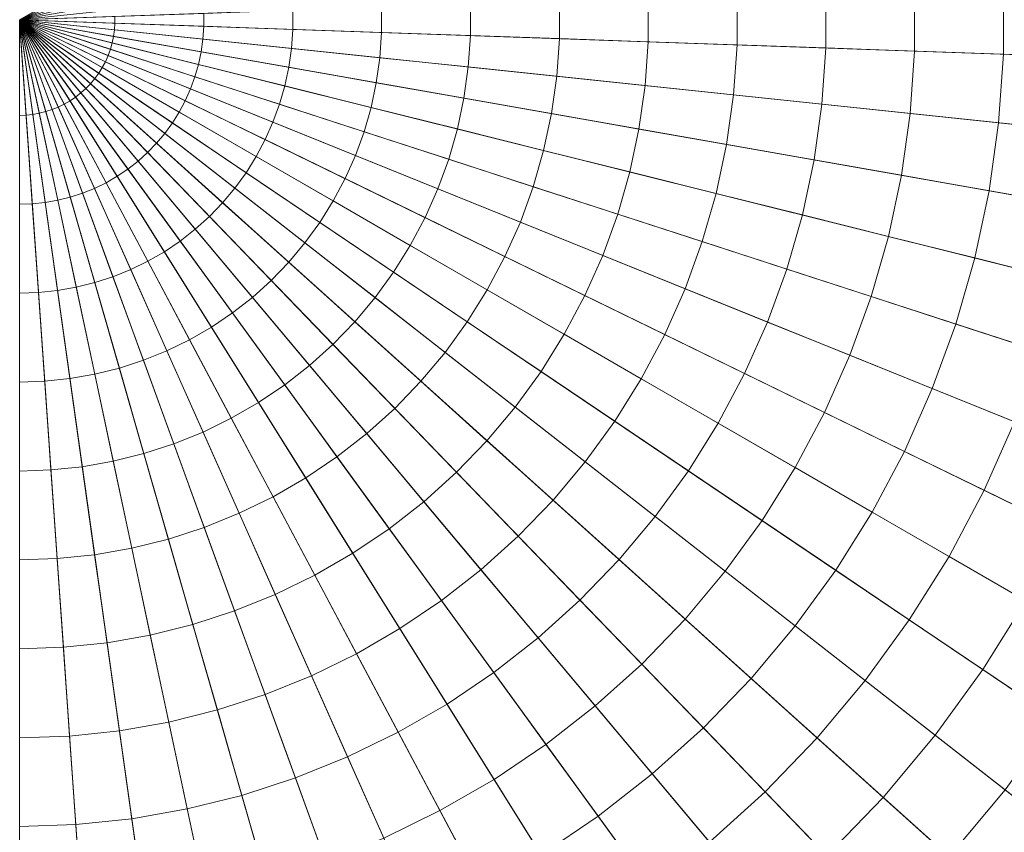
# Model space of a CAD drawing. Header units: centimetres. Extents: x -3.03 to 4.16, y -6.48 to 0.72.
# Tile 255 of 256: x 0.57 to 0.89, y -3.15 to -2.88. Entities that reach past the tile are written whole.
import ezdxf

# ---------------------------------------------------------------- set-up
doc = ezdxf.new("R2010")
doc.units = ezdxf.units.CM
doc.header["$LTSCALE"] = 2.54
doc.layers.add('Lucido design-1', color=7, linetype='Continuous')

# ---------------------------------------------------------------- blocks, each defined once
blk = doc.blocks.new('Gruppo-1')
at = {"color": 142, "linetype": 'Continuous', "lineweight": 9}
for points in [[(1.46333, -2.44277, -14.60843), (1.43058, -2.38118, -14.60843), (0.56504, -2.8809, -14.60843), (1.46333, -2.44277, -14.60843)], [(0.56504, -2.8809, -13.70118), (1.43058, -2.38118, -13.70118), (1.46333, -2.44277, -13.70118), (0.56504, -2.8809, -13.70118)], [(1.4917, -2.5065, -14.60843), (1.46333, -2.44277, -14.60843), (0.56504, -2.8809, -14.60843), (1.4917, -2.5065, -14.60843)], [(0.56504, -2.8809, -13.70118), (1.46333, -2.44277, -13.70118), (1.4917, -2.5065, -13.70118), (0.56504, -2.8809, -13.70118)], [(1.51556, -2.57206, -14.60843), (1.4917, -2.5065, -14.60843), (0.56504, -2.8809, -14.60843), (1.51556, -2.57206, -14.60843)], [(0.56504, -2.8809, -13.70118), (1.4917, -2.5065, -13.70118), (1.51556, -2.57206, -13.70118), (0.56504, -2.8809, -13.70118)], [(1.53479, -2.63911, -14.60843), (1.51556, -2.57206, -14.60843), (0.56504, -2.8809, -14.60843), (1.53479, -2.63911, -14.60843)], [(0.56504, -2.8809, -13.70118), (1.51556, -2.57206, -13.70118), (1.53479, -2.63911, -13.70118), (0.56504, -2.8809, -13.70118)], [(1.54929, -2.70735, -14.60843), (1.53479, -2.63911, -14.60843), (0.56504, -2.8809, -14.60843), (1.54929, -2.70735, -14.60843)], [(0.56504, -2.8809, -13.70118), (1.53479, -2.63911, -13.70118), (1.54929, -2.70735, -13.70118), (0.56504, -2.8809, -13.70118)], [(1.559, -2.77643, -14.60843), (1.54929, -2.70735, -14.60843), (0.56504, -2.8809, -14.60843), (1.559, -2.77643, -14.60843)], [(0.56504, -2.8809, -13.70118), (1.54929, -2.70735, -13.70118), (1.559, -2.77643, -13.70118), (0.56504, -2.8809, -13.70118)], [(1.56387, -2.84602, -14.60843), (1.559, -2.77643, -14.60843), (0.56504, -2.8809, -14.60843), (1.56387, -2.84602, -14.60843)], [(0.56504, -2.8809, -13.70118), (1.559, -2.77643, -13.70118), (1.56387, -2.84602, -13.70118), (0.56504, -2.8809, -13.70118)], [(1.56387, -2.91578, -14.60843), (1.56387, -2.84602, -14.60843), (0.56504, -2.8809, -14.60843), (1.56387, -2.91578, -14.60843)], [(0.56504, -2.8809, -13.70118), (1.56387, -2.84602, -13.70118), (1.56387, -2.91578, -13.70118), (0.56504, -2.8809, -13.70118)], [(1.559, -2.98537, -14.60843), (1.56387, -2.91578, -14.60843), (0.56504, -2.8809, -14.60843), (1.559, -2.98537, -14.60843)], [(1.54929, -3.05445, -14.60843), (1.559, -2.98537, -14.60843), (0.56504, -2.8809, -14.60843), (1.54929, -3.05445, -14.60843)], [(1.53479, -3.12268, -14.60843), (1.54929, -3.05445, -14.60843), (0.56504, -2.8809, -14.60843), (1.53479, -3.12268, -14.60843)], [(1.51556, -3.18974, -14.60843), (1.53479, -3.12268, -14.60843), (0.56504, -2.8809, -14.60843), (1.51556, -3.18974, -14.60843)], [(1.4917, -3.25529, -14.60843), (1.51556, -3.18974, -14.60843), (0.56504, -2.8809, -14.60843), (1.4917, -3.25529, -14.60843)], [(1.46333, -3.31902, -14.60843), (1.4917, -3.25529, -14.60843), (0.56504, -2.8809, -14.60843), (1.46333, -3.31902, -14.60843)], [(1.43058, -3.38062, -14.60843), (1.46333, -3.31902, -14.60843), (0.56504, -2.8809, -14.60843), (1.43058, -3.38062, -14.60843)], [(1.39361, -3.43978, -14.60843), (1.43058, -3.38062, -14.60843), (0.56504, -2.8809, -14.60843), (1.39361, -3.43978, -14.60843)], [(1.35261, -3.49621, -14.60843), (1.39361, -3.43978, -14.60843), (0.56504, -2.8809, -14.60843), (1.35261, -3.49621, -14.60843)], [(1.30777, -3.54965, -14.60843), (1.35261, -3.49621, -14.60843), (0.56504, -2.8809, -14.60843), (1.30777, -3.54965, -14.60843)], [(1.25931, -3.59983, -14.60843), (1.30777, -3.54965, -14.60843), (0.56504, -2.8809, -14.60843), (1.25931, -3.59983, -14.60843)], [(1.20746, -3.64651, -14.60843), (1.25931, -3.59983, -14.60843), (0.56504, -2.8809, -14.60843), (1.20746, -3.64651, -14.60843)], [(1.15249, -3.68946, -14.60843), (1.20746, -3.64651, -14.60843), (0.56504, -2.8809, -14.60843), (1.15249, -3.68946, -14.60843)], [(1.09466, -3.72847, -14.60843), (1.15249, -3.68946, -14.60843), (0.56504, -2.8809, -14.60843), (1.09466, -3.72847, -14.60843)], [(1.03425, -3.76335, -14.60843), (1.09466, -3.72847, -14.60843), (0.56504, -2.8809, -14.60843), (1.03425, -3.76335, -14.60843)], [(0.97155, -3.79393, -14.60843), (1.03425, -3.76335, -14.60843), (0.56504, -2.8809, -14.60843), (0.97155, -3.79393, -14.60843)], [(0.90687, -3.82006, -14.60843), (0.97155, -3.79393, -14.60843), (0.56504, -2.8809, -14.60843), (0.90687, -3.82006, -14.60843)], [(0.84052, -3.84162, -14.60843), (0.90687, -3.82006, -14.60843), (0.56504, -2.8809, -14.60843), (0.84052, -3.84162, -14.60843)], [(0.77283, -3.85849, -14.60843), (0.84052, -3.84162, -14.60843), (0.56504, -2.8809, -14.60843), (0.77283, -3.85849, -14.60843)], [(0.70413, -3.87061, -14.60843), (0.77283, -3.85849, -14.60843), (0.56504, -2.8809, -14.60843), (0.70413, -3.87061, -14.60843)], [(0.63476, -3.8779, -14.60843), (0.70413, -3.87061, -14.60843), (0.56504, -2.8809, -14.60843), (0.63476, -3.8779, -14.60843)], [(0.56504, -3.88033, -14.60843), (0.63476, -3.8779, -14.60843), (0.56504, -2.8809, -14.60843), (0.56504, -3.88033, -14.60843)], [(0.56504, -2.8809, -13.70118), (1.56387, -2.91578, -13.70118), (1.559, -2.98537, -13.70118), (0.56504, -2.8809, -13.70118)], [(0.56504, -2.8809, -13.70118), (1.559, -2.98537, -13.70118), (1.54929, -3.05445, -13.70118), (0.56504, -2.8809, -13.70118)], [(0.56504, -2.8809, -13.70118), (1.54929, -3.05445, -13.70118), (1.53479, -3.12268, -13.70118), (0.56504, -2.8809, -13.70118)], [(0.56504, -2.8809, -13.70118), (1.53479, -3.12268, -13.70118), (1.51556, -3.18974, -13.70118), (0.56504, -2.8809, -13.70118)], [(0.56504, -2.8809, -13.70118), (1.51556, -3.18974, -13.70118), (1.4917, -3.25529, -13.70118), (0.56504, -2.8809, -13.70118)], [(0.56504, -2.8809, -13.70118), (1.4917, -3.25529, -13.70118), (1.46333, -3.31902, -13.70118), (0.56504, -2.8809, -13.70118)], [(0.56504, -2.8809, -13.70118), (1.46333, -3.31902, -13.70118), (1.43058, -3.38062, -13.70118), (0.56504, -2.8809, -13.70118)], [(0.56504, -2.8809, -13.70118), (1.43058, -3.38062, -13.70118), (1.39361, -3.43978, -13.70118), (0.56504, -2.8809, -13.70118)], [(0.56504, -2.8809, -13.70118), (1.39361, -3.43978, -13.70118), (1.35261, -3.49621, -13.70118), (0.56504, -2.8809, -13.70118)], [(0.56504, -2.8809, -13.70118), (1.35261, -3.49621, -13.70118), (1.30777, -3.54965, -13.70118), (0.56504, -2.8809, -13.70118)], [(0.56504, -2.8809, -13.70118), (1.30777, -3.54965, -13.70118), (1.25931, -3.59983, -13.70118), (0.56504, -2.8809, -13.70118)], [(0.56504, -2.8809, -13.70118), (1.25931, -3.59983, -13.70118), (1.20746, -3.64651, -13.70118), (0.56504, -2.8809, -13.70118)], [(0.56504, -2.8809, -13.70118), (1.20746, -3.64651, -13.70118), (1.15249, -3.68946, -13.70118), (0.56504, -2.8809, -13.70118)], [(0.56504, -2.8809, -13.70118), (1.15249, -3.68946, -13.70118), (1.09466, -3.72847, -13.70118), (0.56504, -2.8809, -13.70118)], [(0.56504, -2.8809, -13.70118), (1.09466, -3.72847, -13.70118), (1.03425, -3.76335, -13.70118), (0.56504, -2.8809, -13.70118)], [(0.56504, -2.8809, -13.70118), (1.03425, -3.76335, -13.70118), (0.97155, -3.79393, -13.70118), (0.56504, -2.8809, -13.70118)], [(0.56504, -2.8809, -13.70118), (0.97155, -3.79393, -13.70118), (0.90687, -3.82006, -13.70118), (0.56504, -2.8809, -13.70118)], [(0.56504, -2.8809, -13.70118), (0.90687, -3.82006, -13.70118), (0.84052, -3.84162, -13.70118), (0.56504, -2.8809, -13.70118)], [(0.56504, -2.8809, -13.70118), (0.84052, -3.84162, -13.70118), (0.77283, -3.85849, -13.70118), (0.56504, -2.8809, -13.70118)], [(0.56504, -2.8809, -13.70118), (0.77283, -3.85849, -13.70118), (0.70413, -3.87061, -13.70118), (0.56504, -2.8809, -13.70118)], [(0.56504, -2.8809, -13.70118), (0.70413, -3.87061, -13.70118), (0.63476, -3.8779, -13.70118), (0.56504, -2.8809, -13.70118)], [(0.56504, -2.8809, -13.70118), (0.63476, -3.8779, -13.70118), (0.56504, -3.88033, -13.70118), (0.56504, -2.8809, -13.70118)]]:
    blk.add_polyline3d(points, dxfattribs=at)
for points in [[(4.16147, -3.00649, -13.70234), (4.16147, -2.75531, -13.70234), (0.5672, -2.88082, -13.70234), (0.5672, -2.88097, -13.70234)], [(0.85857, -2.89115, -12.60292), (0.85857, -2.87065, -12.60292), (0.88768, -2.86963, -12.60456), (0.88768, -2.89217, -12.60456)], [(0.88768, -2.89217, -12.60456), (0.88768, -2.86963, -12.60456), (0.91679, -2.86861, -12.60629), (0.91679, -2.89318, -12.60629)], [(0.7712, -2.8881, -12.59861), (0.7712, -2.8737, -12.59861), (0.80033, -2.87268, -12.59995), (0.80033, -2.88911, -12.59995)], [(0.80033, -2.88911, -12.59995), (0.80033, -2.87268, -12.59995), (0.82945, -2.87166, -12.60138), (0.82945, -2.89013, -12.60138)], [(0.82945, -2.89013, -12.60138), (0.82945, -2.87166, -12.60138), (0.85857, -2.87065, -12.60292), (0.85857, -2.89115, -12.60292)], [(0.68379, -2.88505, -12.59522), (0.68379, -2.87675, -12.59522), (0.71293, -2.87573, -12.59625), (0.71293, -2.88606, -12.59625)], [(0.71293, -2.88606, -12.59625), (0.71293, -2.87573, -12.59625), (0.74207, -2.87472, -12.59738), (0.74207, -2.88708, -12.59738)], [(0.74207, -2.88708, -12.59738), (0.74207, -2.87472, -12.59738), (0.7712, -2.8737, -12.59861), (0.7712, -2.8881, -12.59861)], [(0.5672, -2.88097, -12.59211), (0.5672, -2.88082, -12.59211), (0.59635, -2.8798, -12.59274), (0.59635, -2.88199, -12.59274)], [(0.59635, -2.88199, -12.59274), (0.59635, -2.8798, -12.59274), (0.6255, -2.87879, -12.59346), (0.6255, -2.88301, -12.59346)], [(0.6255, -2.88301, -12.59346), (0.6255, -2.87879, -12.59346), (0.65465, -2.87777, -12.59429), (0.65465, -2.88403, -12.59429)], [(0.65465, -2.88403, -12.59429), (0.65465, -2.87777, -12.59429), (0.68379, -2.87675, -12.59522), (0.68379, -2.88505, -12.59522)], [(0.56504, -2.88306, -13.70234), (0.56519, -2.88305, -13.70234), (0.56519, -2.88305, -12.59211), (0.56504, -2.88306, -12.59211)], [(0.56504, -6.47952, -13.70234), (0.81607, -6.47076, -13.70234), (0.56519, -2.88305, -13.70234), (0.56504, -2.88306, -13.70234)], [(0.56504, -2.88306, -12.59211), (0.56519, -2.88305, -12.59211), (0.56723, -2.91215, -12.59274), (0.56504, -2.91223, -12.59274)], [(0.56519, -2.88305, -13.70234), (0.56534, -2.88304, -13.70234), (0.56534, -2.88304, -12.59211), (0.56519, -2.88305, -12.59211)], [(0.81607, -6.47076, -13.70234), (1.06587, -6.4445, -13.70234), (0.56534, -2.88304, -13.70234), (0.56519, -2.88305, -13.70234)], [(0.56519, -2.88305, -12.59211), (0.56534, -2.88304, -12.59211), (0.5694, -2.91192, -12.59274), (0.56723, -2.91215, -12.59274)], [(0.56534, -2.88304, -13.70234), (0.56549, -2.88301, -13.70234), (0.56549, -2.88301, -12.59211), (0.56534, -2.88304, -12.59211)], [(1.06587, -6.4445, -13.70234), (1.31324, -6.40089, -13.70234), (0.56549, -2.88301, -13.70234), (0.56534, -2.88304, -13.70234)], [(0.56534, -2.88304, -12.59211), (0.56549, -2.88301, -12.59211), (0.57155, -2.91154, -12.59274), (0.5694, -2.91192, -12.59274)], [(0.56549, -2.88301, -13.70234), (0.56564, -2.88298, -13.70234), (0.56564, -2.88298, -12.59211), (0.56549, -2.88301, -12.59211)], [(1.31324, -6.40089, -13.70234), (1.55696, -6.34012, -13.70234), (0.56564, -2.88298, -13.70234), (0.56549, -2.88301, -13.70234)], [(0.56549, -2.88301, -12.59211), (0.56564, -2.88298, -12.59211), (0.57368, -2.91102, -12.59274), (0.57155, -2.91154, -12.59274)], [(0.56564, -2.88298, -13.70234), (0.56578, -2.88293, -13.70234), (0.56578, -2.88293, -12.59211), (0.56564, -2.88298, -12.59211)], [(1.55696, -6.34012, -13.70234), (1.79584, -6.2625, -13.70234), (0.56578, -2.88293, -13.70234), (0.56564, -2.88298, -13.70234)], [(0.56564, -2.88298, -12.59211), (0.56578, -2.88293, -12.59211), (0.57576, -2.91034, -12.59274), (0.57368, -2.91102, -12.59274)], [(0.56578, -2.88293, -13.70234), (0.56592, -2.88287, -13.70234), (0.56592, -2.88287, -12.59211), (0.56578, -2.88293, -12.59211)], [(1.79584, -6.2625, -13.70234), (2.02873, -6.16841, -13.70234), (0.56592, -2.88287, -13.70234), (0.56578, -2.88293, -13.70234)], [(0.56578, -2.88293, -12.59211), (0.56592, -2.88287, -12.59211), (0.57778, -2.90952, -12.59274), (0.57576, -2.91034, -12.59274)], [(0.56592, -2.88287, -13.70234), (0.56606, -2.88281, -13.70234), (0.56606, -2.88281, -12.59211), (0.56592, -2.88287, -12.59211)], [(2.02873, -6.16841, -13.70234), (2.25449, -6.0583, -13.70234), (0.56606, -2.88281, -13.70234), (0.56592, -2.88287, -13.70234)], [(0.56592, -2.88287, -12.59211), (0.56606, -2.88281, -12.59211), (0.57975, -2.90856, -12.59274), (0.57778, -2.90952, -12.59274)], [(0.56606, -2.88281, -13.70234), (0.56619, -2.88273, -13.70234), (0.56619, -2.88273, -12.59211), (0.56606, -2.88281, -12.59211)], [(2.25449, -6.0583, -13.70234), (2.47202, -5.93271, -13.70234), (0.56619, -2.88273, -13.70234), (0.56606, -2.88281, -13.70234)], [(0.56606, -2.88281, -12.59211), (0.56619, -2.88273, -12.59211), (0.58164, -2.90747, -12.59274), (0.57975, -2.90856, -12.59274)], [(0.56619, -2.88273, -13.70234), (0.56631, -2.88265, -13.70234), (0.56631, -2.88265, -12.59211), (0.56619, -2.88273, -12.59211)], [(2.47202, -5.93271, -13.70234), (2.68026, -5.79225, -13.70234), (0.56631, -2.88265, -13.70234), (0.56619, -2.88273, -13.70234)], [(0.56619, -2.88273, -12.59211), (0.56631, -2.88265, -12.59211), (0.58346, -2.90625, -12.59274), (0.58164, -2.90747, -12.59274)], [(0.56631, -2.88265, -13.70234), (0.56643, -2.88255, -13.70234), (0.56643, -2.88255, -12.59211), (0.56631, -2.88265, -12.59211)], [(2.68026, -5.79225, -13.70234), (2.87819, -5.63761, -13.70234), (0.56643, -2.88255, -13.70234), (0.56631, -2.88265, -13.70234)], [(0.56631, -2.88265, -12.59211), (0.56643, -2.88255, -12.59211), (0.58518, -2.9049, -12.59274), (0.58346, -2.90625, -12.59274)], [(0.56643, -2.88255, -13.70234), (0.56654, -2.88245, -13.70234), (0.56654, -2.88245, -12.59211), (0.56643, -2.88255, -12.59211)], [(2.87819, -5.63761, -13.70234), (3.06486, -5.46953, -13.70234), (0.56654, -2.88245, -13.70234), (0.56643, -2.88255, -13.70234)], [(0.56643, -2.88255, -12.59211), (0.56654, -2.88245, -12.59211), (0.5868, -2.90344, -12.59274), (0.58518, -2.9049, -12.59274)], [(0.56654, -2.88245, -13.70234), (0.56665, -2.88234, -13.70234), (0.56665, -2.88234, -12.59211), (0.56654, -2.88245, -12.59211)], [(3.06486, -5.46953, -13.70234), (3.23934, -5.28885, -13.70234), (0.56665, -2.88234, -13.70234), (0.56654, -2.88245, -13.70234)], [(0.56654, -2.88245, -12.59211), (0.56665, -2.88234, -12.59211), (0.58832, -2.90186, -12.59274), (0.5868, -2.90344, -12.59274)], [(0.56665, -2.88234, -13.70234), (0.56674, -2.88223, -13.70234), (0.56674, -2.88223, -12.59211), (0.56665, -2.88234, -12.59211)], [(3.23934, -5.28885, -13.70234), (3.4008, -5.09643, -13.70234), (0.56674, -2.88223, -13.70234), (0.56665, -2.88234, -13.70234)], [(0.56665, -2.88234, -12.59211), (0.56674, -2.88223, -12.59211), (0.58973, -2.90019, -12.59274), (0.58832, -2.90186, -12.59274)], [(0.56674, -2.88223, -13.70234), (0.56683, -2.88211, -13.70234), (0.56683, -2.88211, -12.59211), (0.56674, -2.88223, -12.59211)], [(3.4008, -5.09643, -13.70234), (3.54844, -4.89322, -13.70234), (0.56683, -2.88211, -13.70234), (0.56674, -2.88223, -13.70234)], [(0.56674, -2.88223, -12.59211), (0.56683, -2.88211, -12.59211), (0.59102, -2.89842, -12.59274), (0.58973, -2.90019, -12.59274)], [(0.56683, -2.88211, -13.70234), (0.56691, -2.88198, -13.70234), (0.56691, -2.88198, -12.59211), (0.56683, -2.88211, -12.59211)], [(3.54844, -4.89322, -13.70234), (3.68154, -4.68021, -13.70234), (0.56691, -2.88198, -13.70234), (0.56683, -2.88211, -13.70234)], [(0.56683, -2.88211, -12.59211), (0.56691, -2.88198, -12.59211), (0.59217, -2.89656, -12.59274), (0.59102, -2.89842, -12.59274)], [(0.56691, -2.88198, -13.70234), (0.56698, -2.88185, -13.70234), (0.56698, -2.88185, -12.59211), (0.56691, -2.88198, -12.59211)], [(3.68154, -4.68021, -13.70234), (3.79946, -4.45843, -13.70234), (0.56698, -2.88185, -13.70234), (0.56691, -2.88198, -13.70234)], [(0.56691, -2.88198, -12.59211), (0.56698, -2.88185, -12.59211), (0.5932, -2.89463, -12.59274), (0.59217, -2.89656, -12.59274)], [(0.56698, -2.88185, -13.70234), (0.56704, -2.88171, -13.70234), (0.56704, -2.88171, -12.59211), (0.56698, -2.88185, -12.59211)], [(3.79946, -4.45843, -13.70234), (3.90163, -4.22897, -13.70234), (0.56704, -2.88171, -13.70234), (0.56698, -2.88185, -13.70234)], [(0.56698, -2.88185, -12.59211), (0.56704, -2.88171, -12.59211), (0.59409, -2.89264, -12.59274), (0.5932, -2.89463, -12.59274)], [(0.56704, -2.88171, -13.70234), (0.5671, -2.88157, -13.70234), (0.5671, -2.88157, -12.59211), (0.56704, -2.88171, -12.59211)], [(3.90163, -4.22897, -13.70234), (3.98754, -3.99293, -13.70234), (0.5671, -2.88157, -13.70234), (0.56704, -2.88171, -13.70234)], [(0.56704, -2.88171, -12.59211), (0.5671, -2.88157, -12.59211), (0.59484, -2.89058, -12.59274), (0.59409, -2.89264, -12.59274)], [(0.5671, -2.88157, -13.70234), (0.56714, -2.88142, -13.70234), (0.56714, -2.88142, -12.59211), (0.5671, -2.88157, -12.59211)], [(3.98754, -3.99293, -13.70234), (4.05677, -3.75148, -13.70234), (0.56714, -2.88142, -13.70234), (0.5671, -2.88157, -13.70234)], [(0.5671, -2.88157, -12.59211), (0.56714, -2.88142, -12.59211), (0.59544, -2.88848, -12.59274), (0.59484, -2.89058, -12.59274)], [(0.56714, -2.88142, -13.70234), (0.56717, -2.88127, -13.70234), (0.56717, -2.88127, -12.59211), (0.56714, -2.88142, -12.59211)], [(4.05677, -3.75148, -13.70234), (4.109, -3.50579, -13.70234), (0.56717, -2.88127, -13.70234), (0.56714, -2.88142, -13.70234)], [(0.56714, -2.88142, -12.59211), (0.56717, -2.88127, -12.59211), (0.5959, -2.88634, -12.59274), (0.59544, -2.88848, -12.59274)], [(0.56717, -2.88127, -13.70234), (0.56719, -2.88112, -13.70234), (0.56719, -2.88112, -12.59211), (0.56717, -2.88127, -12.59211)], [(4.109, -3.50579, -13.70234), (4.14395, -3.25706, -13.70234), (0.56719, -2.88112, -13.70234), (0.56717, -2.88127, -13.70234)], [(0.56717, -2.88127, -12.59211), (0.56719, -2.88112, -12.59211), (0.5962, -2.88417, -12.59274), (0.5959, -2.88634, -12.59274)], [(0.56719, -2.88112, -13.70234), (0.5672, -2.88097, -13.70234), (0.5672, -2.88097, -12.59211), (0.56719, -2.88112, -12.59211)], [(4.14395, -3.25706, -13.70234), (4.16147, -3.00649, -13.70234), (0.5672, -2.88097, -13.70234), (0.56719, -2.88112, -13.70234)], [(0.56719, -2.88112, -12.59211), (0.5672, -2.88097, -12.59211), (0.59635, -2.88199, -12.59274), (0.5962, -2.88417, -12.59274)], [(0.5672, -2.88097, -13.70234), (0.5672, -2.88082, -13.70234), (0.5672, -2.88082, -12.59211), (0.5672, -2.88097, -12.59211)], [(0.5962, -2.88417, -12.59274), (0.59635, -2.88199, -12.59274), (0.6255, -2.88301, -12.59346), (0.62521, -2.88722, -12.59346)], [(0.62521, -2.88722, -12.59346), (0.6255, -2.88301, -12.59346), (0.65465, -2.88403, -12.59429), (0.65421, -2.89027, -12.59429)], [(0.59544, -2.88848, -12.59274), (0.5959, -2.88634, -12.59274), (0.62462, -2.8914, -12.59346), (0.62374, -2.89553, -12.59346)], [(0.5959, -2.88634, -12.59274), (0.5962, -2.88417, -12.59274), (0.62521, -2.88722, -12.59346), (0.62462, -2.8914, -12.59346)], [(0.65421, -2.89027, -12.59429), (0.65465, -2.88403, -12.59429), (0.68379, -2.88505, -12.59522), (0.68321, -2.89332, -12.59522)], [(0.68321, -2.89332, -12.59522), (0.68379, -2.88505, -12.59522), (0.71293, -2.88606, -12.59625), (0.71221, -2.89637, -12.59625)], [(0.71221, -2.89637, -12.59625), (0.71293, -2.88606, -12.59625), (0.74207, -2.88708, -12.59738), (0.74121, -2.89941, -12.59738)], [(0.59484, -2.89058, -12.59274), (0.59544, -2.88848, -12.59274), (0.62374, -2.89553, -12.59346), (0.62258, -2.89959, -12.59346)], [(0.62462, -2.8914, -12.59346), (0.62521, -2.88722, -12.59346), (0.65421, -2.89027, -12.59429), (0.65334, -2.89647, -12.59429)], [(0.74121, -2.89941, -12.59738), (0.74207, -2.88708, -12.59738), (0.7712, -2.8881, -12.59861), (0.7702, -2.90246, -12.59861)], [(0.7702, -2.90246, -12.59861), (0.7712, -2.8881, -12.59861), (0.80033, -2.88911, -12.59995), (0.79918, -2.90551, -12.59995)], [(0.79918, -2.90551, -12.59995), (0.80033, -2.88911, -12.59995), (0.82945, -2.89013, -12.60138), (0.82816, -2.90855, -12.60138)], [(0.5932, -2.89463, -12.59274), (0.59409, -2.89264, -12.59274), (0.62113, -2.90356, -12.59346), (0.61942, -2.90742, -12.59346)], [(0.59409, -2.89264, -12.59274), (0.59484, -2.89058, -12.59274), (0.62258, -2.89959, -12.59346), (0.62113, -2.90356, -12.59346)], [(0.62374, -2.89553, -12.59346), (0.62462, -2.8914, -12.59346), (0.65334, -2.89647, -12.59429), (0.65204, -2.90259, -12.59429)], [(0.65334, -2.89647, -12.59429), (0.65421, -2.89027, -12.59429), (0.68321, -2.89332, -12.59522), (0.68206, -2.90153, -12.59522)], [(0.82816, -2.90855, -12.60138), (0.82945, -2.89013, -12.60138), (0.85857, -2.89115, -12.60292), (0.85714, -2.9116, -12.60292)], [(0.85714, -2.9116, -12.60292), (0.85857, -2.89115, -12.60292), (0.88768, -2.89217, -12.60456), (0.88611, -2.91464, -12.60456)], [(0.88611, -2.91464, -12.60456), (0.88768, -2.89217, -12.60456), (0.91679, -2.89318, -12.60629), (0.91507, -2.91769, -12.60629)], [(0.59217, -2.89656, -12.59274), (0.5932, -2.89463, -12.59274), (0.61942, -2.90742, -12.59346), (0.61743, -2.91115, -12.59346)], [(0.62258, -2.89959, -12.59346), (0.62374, -2.89553, -12.59346), (0.65204, -2.90259, -12.59429), (0.65031, -2.90861, -12.59429)], [(0.68206, -2.90153, -12.59522), (0.68321, -2.89332, -12.59522), (0.71221, -2.89637, -12.59625), (0.71077, -2.90659, -12.59625)], [(0.58973, -2.90019, -12.59274), (0.59102, -2.89842, -12.59274), (0.6152, -2.91473, -12.59346), (0.61271, -2.91814, -12.59346)], [(0.59102, -2.89842, -12.59274), (0.59217, -2.89656, -12.59274), (0.61743, -2.91115, -12.59346), (0.6152, -2.91473, -12.59346)], [(0.65204, -2.90259, -12.59429), (0.65334, -2.89647, -12.59429), (0.68206, -2.90153, -12.59522), (0.68033, -2.90964, -12.59522)], [(0.71077, -2.90659, -12.59625), (0.71221, -2.89637, -12.59625), (0.74121, -2.89941, -12.59738), (0.73948, -2.91166, -12.59738)], [(0.5868, -2.90344, -12.59274), (0.58832, -2.90186, -12.59274), (0.61, -2.92138, -12.59346), (0.60707, -2.92442, -12.59346)], [(0.58832, -2.90186, -12.59274), (0.58973, -2.90019, -12.59274), (0.61271, -2.91814, -12.59346), (0.61, -2.92138, -12.59346)], [(0.62113, -2.90356, -12.59346), (0.62258, -2.89959, -12.59346), (0.65031, -2.90861, -12.59429), (0.64817, -2.91449, -12.59429)], [(0.68033, -2.90964, -12.59522), (0.68206, -2.90153, -12.59522), (0.71077, -2.90659, -12.59625), (0.70863, -2.9167, -12.59625)], [(0.73948, -2.91166, -12.59738), (0.74121, -2.89941, -12.59738), (0.7702, -2.90246, -12.59861), (0.76819, -2.91672, -12.59861)], [(0.76819, -2.91672, -12.59861), (0.7702, -2.90246, -12.59861), (0.79918, -2.90551, -12.59995), (0.79689, -2.92178, -12.59995)], [(0.58346, -2.90625, -12.59274), (0.58518, -2.9049, -12.59274), (0.60393, -2.92724, -12.59346), (0.6006, -2.92984, -12.59346)], [(0.58518, -2.9049, -12.59274), (0.5868, -2.90344, -12.59274), (0.60707, -2.92442, -12.59346), (0.60393, -2.92724, -12.59346)], [(0.61942, -2.90742, -12.59346), (0.62113, -2.90356, -12.59346), (0.64817, -2.91449, -12.59429), (0.64563, -2.9202, -12.59429)], [(0.65031, -2.90861, -12.59429), (0.65204, -2.90259, -12.59429), (0.68033, -2.90964, -12.59522), (0.67805, -2.91762, -12.59522)], [(0.79689, -2.92178, -12.59995), (0.79918, -2.90551, -12.59995), (0.82816, -2.90855, -12.60138), (0.82559, -2.92684, -12.60138)], [(0.57778, -2.90952, -12.59274), (0.57975, -2.90856, -12.59274), (0.59344, -2.93431, -12.59346), (0.58965, -2.93617, -12.59346)], [(0.57975, -2.90856, -12.59274), (0.58164, -2.90747, -12.59274), (0.5971, -2.9322, -12.59346), (0.59344, -2.93431, -12.59346)], [(0.58164, -2.90747, -12.59274), (0.58346, -2.90625, -12.59274), (0.6006, -2.92984, -12.59346), (0.5971, -2.9322, -12.59346)], [(0.61743, -2.91115, -12.59346), (0.61942, -2.90742, -12.59346), (0.64563, -2.9202, -12.59429), (0.64269, -2.92573, -12.59429)], [(0.64817, -2.91449, -12.59429), (0.65031, -2.90861, -12.59429), (0.67805, -2.91762, -12.59522), (0.67521, -2.92541, -12.59522)], [(0.70863, -2.9167, -12.59625), (0.71077, -2.90659, -12.59625), (0.73948, -2.91166, -12.59738), (0.73691, -2.92375, -12.59738)], [(0.82559, -2.92684, -12.60138), (0.82816, -2.90855, -12.60138), (0.85714, -2.9116, -12.60292), (0.85429, -2.9319, -12.60292)], [(0.56504, -2.91223, -12.59274), (0.56723, -2.91215, -12.59274), (0.56926, -2.94125, -12.59346), (0.56504, -2.9414, -12.59346)], [(0.56723, -2.91215, -12.59274), (0.5694, -2.91192, -12.59274), (0.57346, -2.94081, -12.59346), (0.56926, -2.94125, -12.59346)], [(0.5694, -2.91192, -12.59274), (0.57155, -2.91154, -12.59274), (0.57762, -2.94007, -12.59346), (0.57346, -2.94081, -12.59346)], [(0.57155, -2.91154, -12.59274), (0.57368, -2.91102, -12.59274), (0.58172, -2.93905, -12.59346), (0.57762, -2.94007, -12.59346)], [(0.57368, -2.91102, -12.59274), (0.57576, -2.91034, -12.59274), (0.58573, -2.93775, -12.59346), (0.58172, -2.93905, -12.59346)], [(0.57576, -2.91034, -12.59274), (0.57778, -2.90952, -12.59274), (0.58965, -2.93617, -12.59346), (0.58573, -2.93775, -12.59346)], [(0.6152, -2.91473, -12.59346), (0.61743, -2.91115, -12.59346), (0.64269, -2.92573, -12.59429), (0.63937, -2.93104, -12.59429)], [(0.67805, -2.91762, -12.59522), (0.68033, -2.90964, -12.59522), (0.70863, -2.9167, -12.59625), (0.70578, -2.92663, -12.59625)], [(0.73691, -2.92375, -12.59738), (0.73948, -2.91166, -12.59738), (0.76819, -2.91672, -12.59861), (0.7652, -2.9308, -12.59861)], [(0.85429, -2.9319, -12.60292), (0.85714, -2.9116, -12.60292), (0.88611, -2.91464, -12.60456), (0.88297, -2.93696, -12.60456)], [(0.61271, -2.91814, -12.59346), (0.6152, -2.91473, -12.59346), (0.63937, -2.93104, -12.59429), (0.6357, -2.9361, -12.59429)], [(0.64563, -2.9202, -12.59429), (0.64817, -2.91449, -12.59429), (0.67521, -2.92541, -12.59522), (0.67184, -2.93299, -12.59522)], [(0.88297, -2.93696, -12.60456), (0.88611, -2.91464, -12.60456), (0.91507, -2.91769, -12.60629), (0.91165, -2.94202, -12.60629)], [(0.61, -2.92138, -12.59346), (0.61271, -2.91814, -12.59346), (0.6357, -2.9361, -12.59429), (0.63167, -2.94089, -12.59429)], [(0.67521, -2.92541, -12.59522), (0.67805, -2.91762, -12.59522), (0.70578, -2.92663, -12.59625), (0.70225, -2.93633, -12.59625)], [(0.70578, -2.92663, -12.59625), (0.70863, -2.9167, -12.59625), (0.73691, -2.92375, -12.59738), (0.73351, -2.93564, -12.59738)], [(0.7652, -2.9308, -12.59861), (0.76819, -2.91672, -12.59861), (0.79689, -2.92178, -12.59995), (0.79348, -2.93785, -12.59995)], [(0.60707, -2.92442, -12.59346), (0.61, -2.92138, -12.59346), (0.63167, -2.94089, -12.59429), (0.62733, -2.9454, -12.59429)], [(0.64269, -2.92573, -12.59429), (0.64563, -2.9202, -12.59429), (0.67184, -2.93299, -12.59522), (0.66794, -2.94031, -12.59522)], [(0.79348, -2.93785, -12.59995), (0.79689, -2.92178, -12.59995), (0.82559, -2.92684, -12.60138), (0.82175, -2.9449, -12.60138)], [(0.60393, -2.92724, -12.59346), (0.60707, -2.92442, -12.59346), (0.62733, -2.9454, -12.59429), (0.62267, -2.94958, -12.59429)], [(0.73351, -2.93564, -12.59738), (0.73691, -2.92375, -12.59738), (0.7652, -2.9308, -12.59861), (0.76123, -2.94464, -12.59861)], [(0.6006, -2.92984, -12.59346), (0.60393, -2.92724, -12.59346), (0.62267, -2.94958, -12.59429), (0.61774, -2.95344, -12.59429)], [(0.63937, -2.93104, -12.59429), (0.64269, -2.92573, -12.59429), (0.66794, -2.94031, -12.59522), (0.66355, -2.94734, -12.59522)], [(0.67184, -2.93299, -12.59522), (0.67521, -2.92541, -12.59522), (0.70225, -2.93633, -12.59625), (0.69805, -2.94577, -12.59625)], [(0.70225, -2.93633, -12.59625), (0.70578, -2.92663, -12.59625), (0.73351, -2.93564, -12.59738), (0.72928, -2.94725, -12.59738)], [(0.82175, -2.9449, -12.60138), (0.82559, -2.92684, -12.60138), (0.85429, -2.9319, -12.60292), (0.85002, -2.95195, -12.60292)], [(0.5971, -2.9322, -12.59346), (0.6006, -2.92984, -12.59346), (0.61774, -2.95344, -12.59429), (0.61255, -2.95694, -12.59429)], [(0.6357, -2.9361, -12.59429), (0.63937, -2.93104, -12.59429), (0.66355, -2.94734, -12.59522), (0.65867, -2.95405, -12.59522)], [(0.76123, -2.94464, -12.59861), (0.7652, -2.9308, -12.59861), (0.79348, -2.93785, -12.59995), (0.78895, -2.95365, -12.59995)], [(0.58965, -2.93617, -12.59346), (0.59344, -2.93431, -12.59346), (0.60713, -2.96007, -12.59429), (0.60151, -2.96281, -12.59429)], [(0.59344, -2.93431, -12.59346), (0.5971, -2.9322, -12.59346), (0.61255, -2.95694, -12.59429), (0.60713, -2.96007, -12.59429)], [(0.66794, -2.94031, -12.59522), (0.67184, -2.93299, -12.59522), (0.69805, -2.94577, -12.59625), (0.6932, -2.95489, -12.59625)], [(0.85002, -2.95195, -12.60292), (0.85429, -2.9319, -12.60292), (0.88297, -2.93696, -12.60456), (0.87829, -2.959, -12.60456)], [(0.58172, -2.93905, -12.59346), (0.58573, -2.93775, -12.59346), (0.59571, -2.96515, -12.59429), (0.58975, -2.96709, -12.59429)], [(0.58573, -2.93775, -12.59346), (0.58965, -2.93617, -12.59346), (0.60151, -2.96281, -12.59429), (0.59571, -2.96515, -12.59429)], [(0.63167, -2.94089, -12.59429), (0.6357, -2.9361, -12.59429), (0.65867, -2.95405, -12.59522), (0.65334, -2.96041, -12.59522)], [(0.69805, -2.94577, -12.59625), (0.70225, -2.93633, -12.59625), (0.72928, -2.94725, -12.59738), (0.72425, -2.95855, -12.59738)], [(0.72928, -2.94725, -12.59738), (0.73351, -2.93564, -12.59738), (0.76123, -2.94464, -12.59861), (0.7563, -2.95817, -12.59861)], [(0.78895, -2.95365, -12.59995), (0.79348, -2.93785, -12.59995), (0.82175, -2.9449, -12.60138), (0.81666, -2.96266, -12.60138)], [(0.87829, -2.959, -12.60456), (0.88297, -2.93696, -12.60456), (0.91165, -2.94202, -12.60629), (0.90655, -2.96605, -12.60629)], [(0.56504, -2.9414, -12.59346), (0.56926, -2.94125, -12.59346), (0.57129, -2.97034, -12.59429), (0.56504, -2.97056, -12.59429)], [(0.56926, -2.94125, -12.59346), (0.57346, -2.94081, -12.59346), (0.57752, -2.96969, -12.59429), (0.57129, -2.97034, -12.59429)], [(0.57346, -2.94081, -12.59346), (0.57762, -2.94007, -12.59346), (0.58368, -2.9686, -12.59429), (0.57752, -2.96969, -12.59429)], [(0.57762, -2.94007, -12.59346), (0.58172, -2.93905, -12.59346), (0.58975, -2.96709, -12.59429), (0.58368, -2.9686, -12.59429)], [(0.62733, -2.9454, -12.59429), (0.63167, -2.94089, -12.59429), (0.65334, -2.96041, -12.59522), (0.64758, -2.96637, -12.59522)], [(0.66355, -2.94734, -12.59522), (0.66794, -2.94031, -12.59522), (0.6932, -2.95489, -12.59625), (0.68772, -2.96365, -12.59625)], [(0.62267, -2.94958, -12.59429), (0.62733, -2.9454, -12.59429), (0.64758, -2.96637, -12.59522), (0.64142, -2.97192, -12.59522)], [(0.65867, -2.95405, -12.59522), (0.66355, -2.94734, -12.59522), (0.68772, -2.96365, -12.59625), (0.68165, -2.972, -12.59625)], [(0.6932, -2.95489, -12.59625), (0.69805, -2.94577, -12.59625), (0.72425, -2.95855, -12.59738), (0.71844, -2.96947, -12.59738)], [(0.72425, -2.95855, -12.59738), (0.72928, -2.94725, -12.59738), (0.7563, -2.95817, -12.59861), (0.75045, -2.97133, -12.59861)], [(0.7563, -2.95817, -12.59861), (0.76123, -2.94464, -12.59861), (0.78895, -2.95365, -12.59995), (0.78333, -2.96909, -12.59995)], [(0.81666, -2.96266, -12.60138), (0.82175, -2.9449, -12.60138), (0.85002, -2.95195, -12.60292), (0.84437, -2.97166, -12.60292)], [(0.61774, -2.95344, -12.59429), (0.62267, -2.94958, -12.59429), (0.64142, -2.97192, -12.59522), (0.63488, -2.97703, -12.59522)], [(0.61255, -2.95694, -12.59429), (0.61774, -2.95344, -12.59429), (0.63488, -2.97703, -12.59522), (0.62801, -2.98167, -12.59522)], [(0.65334, -2.96041, -12.59522), (0.65867, -2.95405, -12.59522), (0.68165, -2.972, -12.59625), (0.67501, -2.97992, -12.59625)], [(0.78333, -2.96909, -12.59995), (0.78895, -2.95365, -12.59995), (0.81666, -2.96266, -12.60138), (0.81035, -2.98001, -12.60138)], [(0.84437, -2.97166, -12.60292), (0.85002, -2.95195, -12.60292), (0.87829, -2.959, -12.60456), (0.87208, -2.98066, -12.60456)], [(0.60713, -2.96007, -12.59429), (0.61255, -2.95694, -12.59429), (0.62801, -2.98167, -12.59522), (0.62082, -2.98581, -12.59522)], [(0.68772, -2.96365, -12.59625), (0.6932, -2.95489, -12.59625), (0.71844, -2.96947, -12.59738), (0.71189, -2.97995, -12.59738)], [(0.60151, -2.96281, -12.59429), (0.60713, -2.96007, -12.59429), (0.62082, -2.98581, -12.59522), (0.61337, -2.98945, -12.59522)], [(0.64758, -2.96637, -12.59522), (0.65334, -2.96041, -12.59522), (0.67501, -2.97992, -12.59625), (0.66784, -2.98735, -12.59625)], [(0.71844, -2.96947, -12.59738), (0.72425, -2.95855, -12.59738), (0.75045, -2.97133, -12.59861), (0.74369, -2.98404, -12.59861)], [(0.75045, -2.97133, -12.59861), (0.7563, -2.95817, -12.59861), (0.78333, -2.96909, -12.59995), (0.77664, -2.9841, -12.59995)], [(0.87208, -2.98066, -12.60456), (0.87829, -2.959, -12.60456), (0.90655, -2.96605, -12.60629), (0.89978, -2.98966, -12.60629)], [(0.59571, -2.96515, -12.59429), (0.60151, -2.96281, -12.59429), (0.61337, -2.98945, -12.59522), (0.60568, -2.99256, -12.59522)], [(0.68165, -2.972, -12.59625), (0.68772, -2.96365, -12.59625), (0.71189, -2.97995, -12.59738), (0.70463, -2.98995, -12.59738)], [(0.81035, -2.98001, -12.60138), (0.81666, -2.96266, -12.60138), (0.84437, -2.97166, -12.60292), (0.83736, -2.99092, -12.60292)], [(0.58368, -2.9686, -12.59429), (0.58975, -2.96709, -12.59429), (0.59779, -2.99512, -12.59522), (0.58975, -2.99713, -12.59522)], [(0.58975, -2.96709, -12.59429), (0.59571, -2.96515, -12.59429), (0.60568, -2.99256, -12.59522), (0.59779, -2.99512, -12.59522)], [(0.64142, -2.97192, -12.59522), (0.64758, -2.96637, -12.59522), (0.66784, -2.98735, -12.59625), (0.66016, -2.99426, -12.59625)], [(0.57129, -2.97034, -12.59429), (0.57752, -2.96969, -12.59429), (0.58158, -2.99857, -12.59522), (0.57333, -2.99943, -12.59522)], [(0.57752, -2.96969, -12.59429), (0.58368, -2.9686, -12.59429), (0.58975, -2.99713, -12.59522), (0.58158, -2.99857, -12.59522)], [(0.71189, -2.97995, -12.59738), (0.71844, -2.96947, -12.59738), (0.74369, -2.98404, -12.59861), (0.73606, -2.99625, -12.59861)], [(0.77664, -2.9841, -12.59995), (0.78333, -2.96909, -12.59995), (0.81035, -2.98001, -12.60138), (0.80284, -2.99688, -12.60138)], [(0.56504, -2.97056, -12.59429), (0.57129, -2.97034, -12.59429), (0.57333, -2.99943, -12.59522), (0.56504, -2.99972, -12.59522)], [(0.63488, -2.97703, -12.59522), (0.64142, -2.97192, -12.59522), (0.66016, -2.99426, -12.59625), (0.65202, -3.00062, -12.59625)], [(0.67501, -2.97992, -12.59625), (0.68165, -2.972, -12.59625), (0.70463, -2.98995, -12.59738), (0.69668, -2.99942, -12.59738)], [(0.74369, -2.98404, -12.59861), (0.75045, -2.97133, -12.59861), (0.77664, -2.9841, -12.59995), (0.76893, -2.99861, -12.59995)], [(0.83736, -2.99092, -12.60292), (0.84437, -2.97166, -12.60292), (0.87208, -2.98066, -12.60456), (0.86437, -3.00184, -12.60456)], [(0.62801, -2.98167, -12.59522), (0.63488, -2.97703, -12.59522), (0.65202, -3.00062, -12.59625), (0.64346, -3.00639, -12.59625)], [(0.66784, -2.98735, -12.59625), (0.67501, -2.97992, -12.59625), (0.69668, -2.99942, -12.59738), (0.68809, -3.00832, -12.59738)], [(0.70463, -2.98995, -12.59738), (0.71189, -2.97995, -12.59738), (0.73606, -2.99625, -12.59861), (0.7276, -3.0079, -12.59861)], [(0.80284, -2.99688, -12.60138), (0.81035, -2.98001, -12.60138), (0.83736, -2.99092, -12.60292), (0.82902, -3.00965, -12.60292)], [(0.62082, -2.98581, -12.59522), (0.62801, -2.98167, -12.59522), (0.64346, -3.00639, -12.59625), (0.63451, -3.01156, -12.59625)], [(0.86437, -3.00184, -12.60456), (0.87208, -2.98066, -12.60456), (0.89978, -2.98966, -12.60629), (0.89137, -3.01275, -12.60629)], [(0.61337, -2.98945, -12.59522), (0.62082, -2.98581, -12.59522), (0.63451, -3.01156, -12.59625), (0.62523, -3.01609, -12.59625)], [(0.73606, -2.99625, -12.59861), (0.74369, -2.98404, -12.59861), (0.76893, -2.99861, -12.59995), (0.76022, -3.01255, -12.59995)], [(0.76893, -2.99861, -12.59995), (0.77664, -2.9841, -12.59995), (0.80284, -2.99688, -12.60138), (0.79417, -3.01318, -12.60138)], [(0.60568, -2.99256, -12.59522), (0.61337, -2.98945, -12.59522), (0.62523, -3.01609, -12.59625), (0.61565, -3.01996, -12.59625)], [(0.66016, -2.99426, -12.59625), (0.66784, -2.98735, -12.59625), (0.68809, -3.00832, -12.59738), (0.6789, -3.01659, -12.59738)], [(0.59779, -2.99512, -12.59522), (0.60568, -2.99256, -12.59522), (0.61565, -3.01996, -12.59625), (0.60583, -3.02315, -12.59625)], [(0.69668, -2.99942, -12.59738), (0.70463, -2.98995, -12.59738), (0.7276, -3.0079, -12.59861), (0.71834, -3.01893, -12.59861)], [(0.82902, -3.00965, -12.60292), (0.83736, -2.99092, -12.60292), (0.86437, -3.00184, -12.60456), (0.8552, -3.02242, -12.60456)], [(0.58975, -2.99713, -12.59522), (0.59779, -2.99512, -12.59522), (0.60583, -3.02315, -12.59625), (0.59581, -3.02565, -12.59625)], [(0.65202, -3.00062, -12.59625), (0.66016, -2.99426, -12.59625), (0.6789, -3.01659, -12.59738), (0.66916, -3.0242, -12.59738)], [(0.57333, -2.99943, -12.59522), (0.58158, -2.99857, -12.59522), (0.58564, -3.02744, -12.59625), (0.57536, -3.02852, -12.59625)], [(0.58158, -2.99857, -12.59522), (0.58975, -2.99713, -12.59522), (0.59581, -3.02565, -12.59625), (0.58564, -3.02744, -12.59625)], [(0.7276, -3.0079, -12.59861), (0.73606, -2.99625, -12.59861), (0.76022, -3.01255, -12.59995), (0.75056, -3.02584, -12.59995)], [(0.76022, -3.01255, -12.59995), (0.76893, -2.99861, -12.59995), (0.79417, -3.01318, -12.60138), (0.78438, -3.02884, -12.60138)], [(0.79417, -3.01318, -12.60138), (0.80284, -2.99688, -12.60138), (0.82902, -3.00965, -12.60292), (0.8194, -3.02775, -12.60292)], [(0.56504, -2.99972, -12.59522), (0.57333, -2.99943, -12.59522), (0.57536, -3.02852, -12.59625), (0.56504, -3.02888, -12.59625)], [(0.64346, -3.00639, -12.59625), (0.65202, -3.00062, -12.59625), (0.66916, -3.0242, -12.59738), (0.65891, -3.03112, -12.59738)], [(0.68809, -3.00832, -12.59738), (0.69668, -2.99942, -12.59738), (0.71834, -3.01893, -12.59861), (0.70834, -3.02929, -12.59861)], [(0.8552, -3.02242, -12.60456), (0.86437, -3.00184, -12.60456), (0.89137, -3.01275, -12.60629), (0.88138, -3.03519, -12.60629)], [(0.63451, -3.01156, -12.59625), (0.64346, -3.00639, -12.59625), (0.65891, -3.03112, -12.59738), (0.6482, -3.0373, -12.59738)], [(0.6789, -3.01659, -12.59738), (0.68809, -3.00832, -12.59738), (0.70834, -3.02929, -12.59861), (0.69764, -3.03892, -12.59861)], [(0.71834, -3.01893, -12.59861), (0.7276, -3.0079, -12.59861), (0.75056, -3.02584, -12.59995), (0.74, -3.03843, -12.59995)], [(0.62523, -3.01609, -12.59625), (0.63451, -3.01156, -12.59625), (0.6482, -3.0373, -12.59738), (0.63709, -3.04272, -12.59738)], [(0.8194, -3.02775, -12.60292), (0.82902, -3.00965, -12.60292), (0.8552, -3.02242, -12.60456), (0.84463, -3.04232, -12.60456)], [(0.75056, -3.02584, -12.59995), (0.76022, -3.01255, -12.59995), (0.78438, -3.02884, -12.60138), (0.77353, -3.04378, -12.60138)], [(0.78438, -3.02884, -12.60138), (0.79417, -3.01318, -12.60138), (0.8194, -3.02775, -12.60292), (0.80853, -3.04514, -12.60292)], [(0.88138, -3.03519, -12.60629), (0.89137, -3.01275, -12.60629), (0.91837, -3.02365, -12.60813), (0.90755, -3.04795, -12.60813)], [(0.61565, -3.01996, -12.59625), (0.62523, -3.01609, -12.59625), (0.63709, -3.04272, -12.59738), (0.62562, -3.04735, -12.59738)], [(0.66916, -3.0242, -12.59738), (0.6789, -3.01659, -12.59738), (0.69764, -3.03892, -12.59861), (0.68629, -3.04779, -12.59861)], [(0.60583, -3.02315, -12.59625), (0.61565, -3.01996, -12.59625), (0.62562, -3.04735, -12.59738), (0.61387, -3.05117, -12.59738)], [(0.70834, -3.02929, -12.59861), (0.71834, -3.01893, -12.59861), (0.74, -3.03843, -12.59995), (0.72858, -3.05025, -12.59995)], [(0.59581, -3.02565, -12.59625), (0.60583, -3.02315, -12.59625), (0.61387, -3.05117, -12.59738), (0.60187, -3.05416, -12.59738)], [(0.65891, -3.03112, -12.59738), (0.66916, -3.0242, -12.59738), (0.68629, -3.04779, -12.59861), (0.67436, -3.05584, -12.59861)], [(0.84463, -3.04232, -12.60456), (0.8552, -3.02242, -12.60456), (0.88138, -3.03519, -12.60629), (0.86985, -3.05688, -12.60629)], [(0.57536, -3.02852, -12.59625), (0.58564, -3.02744, -12.59625), (0.58969, -3.05631, -12.59738), (0.5774, -3.0576, -12.59738)], [(0.58564, -3.02744, -12.59625), (0.59581, -3.02565, -12.59625), (0.60187, -3.05416, -12.59738), (0.58969, -3.05631, -12.59738)], [(0.74, -3.03843, -12.59995), (0.75056, -3.02584, -12.59995), (0.77353, -3.04378, -12.60138), (0.76166, -3.05793, -12.60138)], [(0.80853, -3.04514, -12.60292), (0.8194, -3.02775, -12.60292), (0.84463, -3.04232, -12.60456), (0.83268, -3.06143, -12.60456)], [(0.56504, -3.02888, -12.59625), (0.57536, -3.02852, -12.59625), (0.5774, -3.0576, -12.59738), (0.56504, -3.05803, -12.59738)], [(0.6482, -3.0373, -12.59738), (0.65891, -3.03112, -12.59738), (0.67436, -3.05584, -12.59861), (0.66189, -3.06304, -12.59861)], [(0.69764, -3.03892, -12.59861), (0.70834, -3.02929, -12.59861), (0.72858, -3.05025, -12.59995), (0.71637, -3.06125, -12.59995)], [(0.77353, -3.04378, -12.60138), (0.78438, -3.02884, -12.60138), (0.80853, -3.04514, -12.60292), (0.79648, -3.06172, -12.60292)], [(0.63709, -3.04272, -12.59738), (0.6482, -3.0373, -12.59738), (0.66189, -3.06304, -12.59861), (0.64894, -3.06935, -12.59861)], [(0.86985, -3.05688, -12.60629), (0.88138, -3.03519, -12.60629), (0.90755, -3.04795, -12.60813), (0.89506, -3.07144, -12.60813)], [(0.68629, -3.04779, -12.59861), (0.69764, -3.03892, -12.59861), (0.71637, -3.06125, -12.59995), (0.70342, -3.07137, -12.59995)], [(0.72858, -3.05025, -12.59995), (0.74, -3.03843, -12.59995), (0.76166, -3.05793, -12.60138), (0.74883, -3.07122, -12.60138)], [(0.62562, -3.04735, -12.59738), (0.63709, -3.04272, -12.59738), (0.64894, -3.06935, -12.59861), (0.63559, -3.07474, -12.59861)], [(0.76166, -3.05793, -12.60138), (0.77353, -3.04378, -12.60138), (0.79648, -3.06172, -12.60292), (0.78331, -3.07743, -12.60292)], [(0.83268, -3.06143, -12.60456), (0.84463, -3.04232, -12.60456), (0.86985, -3.05688, -12.60629), (0.85683, -3.07771, -12.60629)], [(0.61387, -3.05117, -12.59738), (0.62562, -3.04735, -12.59738), (0.63559, -3.07474, -12.59861), (0.6219, -3.07919, -12.59861)], [(0.67436, -3.05584, -12.59861), (0.68629, -3.04779, -12.59861), (0.70342, -3.07137, -12.59995), (0.6898, -3.08055, -12.59995)], [(0.79648, -3.06172, -12.60292), (0.80853, -3.04514, -12.60292), (0.83268, -3.06143, -12.60456), (0.81944, -3.07966, -12.60456)], [(0.71637, -3.06125, -12.59995), (0.72858, -3.05025, -12.59995), (0.74883, -3.07122, -12.60138), (0.7351, -3.08357, -12.60138)], [(0.58969, -3.05631, -12.59738), (0.60187, -3.05416, -12.59738), (0.60793, -3.08268, -12.59861), (0.59375, -3.08518, -12.59861)], [(0.60187, -3.05416, -12.59738), (0.61387, -3.05117, -12.59738), (0.6219, -3.07919, -12.59861), (0.60793, -3.08268, -12.59861)], [(0.5774, -3.0576, -12.59738), (0.58969, -3.05631, -12.59738), (0.59375, -3.08518, -12.59861), (0.57943, -3.08668, -12.59861)], [(0.66189, -3.06304, -12.59861), (0.67436, -3.05584, -12.59861), (0.6898, -3.08055, -12.59995), (0.67557, -3.08877, -12.59995)], [(0.85683, -3.07771, -12.60629), (0.86985, -3.05688, -12.60629), (0.89506, -3.07144, -12.60813), (0.88097, -3.094, -12.60813)], [(0.56504, -3.05803, -12.59738), (0.5774, -3.0576, -12.59738), (0.57943, -3.08668, -12.59861), (0.56504, -3.08718, -12.59861)], [(0.74883, -3.07122, -12.60138), (0.76166, -3.05793, -12.60138), (0.78331, -3.07743, -12.60292), (0.76907, -3.09217, -12.60292)], [(0.64894, -3.06935, -12.59861), (0.66189, -3.06304, -12.59861), (0.67557, -3.08877, -12.59995), (0.6608, -3.09598, -12.59995)], [(0.70342, -3.07137, -12.59995), (0.71637, -3.06125, -12.59995), (0.7351, -3.08357, -12.60138), (0.72055, -3.09494, -12.60138)], [(0.78331, -3.07743, -12.60292), (0.79648, -3.06172, -12.60292), (0.81944, -3.07966, -12.60456), (0.80496, -3.09692, -12.60456)], [(0.81944, -3.07966, -12.60456), (0.83268, -3.06143, -12.60456), (0.85683, -3.07771, -12.60629), (0.84239, -3.09759, -12.60629)], [(0.63559, -3.07474, -12.59861), (0.64894, -3.06935, -12.59861), (0.6608, -3.09598, -12.59995), (0.64556, -3.10213, -12.59995)], [(0.6898, -3.08055, -12.59995), (0.70342, -3.07137, -12.59995), (0.72055, -3.09494, -12.60138), (0.70524, -3.10527, -12.60138)], [(0.7351, -3.08357, -12.60138), (0.74883, -3.07122, -12.60138), (0.76907, -3.09217, -12.60292), (0.75383, -3.10589, -12.60292)], [(0.88097, -3.094, -12.60813), (0.89506, -3.07144, -12.60813), (0.92028, -3.08599, -12.61007), (0.9051, -3.11027, -12.61007)], [(0.6219, -3.07919, -12.59861), (0.63559, -3.07474, -12.59861), (0.64556, -3.10213, -12.59995), (0.62993, -3.10721, -12.59995)], [(0.60793, -3.08268, -12.59861), (0.6219, -3.07919, -12.59861), (0.62993, -3.10721, -12.59995), (0.61399, -3.11118, -12.59995)], [(0.76907, -3.09217, -12.60292), (0.78331, -3.07743, -12.60292), (0.80496, -3.09692, -12.60456), (0.7893, -3.11313, -12.60456)], [(0.80496, -3.09692, -12.60456), (0.81944, -3.07966, -12.60456), (0.84239, -3.09759, -12.60629), (0.8266, -3.11641, -12.60629)], [(0.84239, -3.09759, -12.60629), (0.85683, -3.07771, -12.60629), (0.88097, -3.094, -12.60813), (0.86534, -3.11551, -12.60813)], [(0.59375, -3.08518, -12.59861), (0.60793, -3.08268, -12.59861), (0.61399, -3.11118, -12.59995), (0.59781, -3.11404, -12.59995)], [(0.67557, -3.08877, -12.59995), (0.6898, -3.08055, -12.59995), (0.70524, -3.10527, -12.60138), (0.68925, -3.1145, -12.60138)], [(0.57943, -3.08668, -12.59861), (0.59375, -3.08518, -12.59861), (0.59781, -3.11404, -12.59995), (0.58146, -3.11576, -12.59995)], [(0.72055, -3.09494, -12.60138), (0.7351, -3.08357, -12.60138), (0.75383, -3.10589, -12.60292), (0.73768, -3.11851, -12.60292)], [(0.56504, -3.08718, -12.59861), (0.57943, -3.08668, -12.59861), (0.58146, -3.11576, -12.59995), (0.56504, -3.11633, -12.59995)], [(0.6608, -3.09598, -12.59995), (0.67557, -3.08877, -12.59995), (0.68925, -3.1145, -12.60138), (0.67265, -3.1226, -12.60138)], [(0.75383, -3.10589, -12.60292), (0.76907, -3.09217, -12.60292), (0.7893, -3.11313, -12.60456), (0.77256, -3.12821, -12.60456)], [(0.64556, -3.10213, -12.59995), (0.6608, -3.09598, -12.59995), (0.67265, -3.1226, -12.60138), (0.65553, -3.12951, -12.60138)], [(0.70524, -3.10527, -12.60138), (0.72055, -3.09494, -12.60138), (0.73768, -3.11851, -12.60292), (0.72068, -3.12998, -12.60292)], [(0.86534, -3.11551, -12.60813), (0.88097, -3.094, -12.60813), (0.9051, -3.11027, -12.61007), (0.88828, -3.13344, -12.61007)], [(0.7893, -3.11313, -12.60456), (0.80496, -3.09692, -12.60456), (0.8266, -3.11641, -12.60629), (0.80953, -3.13408, -12.60629)], [(0.8266, -3.11641, -12.60629), (0.84239, -3.09759, -12.60629), (0.86534, -3.11551, -12.60813), (0.84824, -3.13589, -12.60813)], [(0.62993, -3.10721, -12.59995), (0.64556, -3.10213, -12.59995), (0.65553, -3.12951, -12.60138), (0.63797, -3.13522, -12.60138)], [(0.68925, -3.1145, -12.60138), (0.70524, -3.10527, -12.60138), (0.72068, -3.12998, -12.60292), (0.70293, -3.14023, -12.60292)], [(0.73768, -3.11851, -12.60292), (0.75383, -3.10589, -12.60292), (0.77256, -3.12821, -12.60456), (0.7548, -3.14208, -12.60456)], [(0.61399, -3.11118, -12.59995), (0.62993, -3.10721, -12.59995), (0.63797, -3.13522, -12.60138), (0.62005, -3.13969, -12.60138)], [(0.59781, -3.11404, -12.59995), (0.61399, -3.11118, -12.59995), (0.62005, -3.13969, -12.60138), (0.60186, -3.1429, -12.60138)], [(0.58146, -3.11576, -12.59995), (0.59781, -3.11404, -12.59995), (0.60186, -3.1429, -12.60138), (0.5835, -3.14483, -12.60138)], [(0.67265, -3.1226, -12.60138), (0.68925, -3.1145, -12.60138), (0.70293, -3.14023, -12.60292), (0.6845, -3.14921, -12.60292)], [(0.77256, -3.12821, -12.60456), (0.7893, -3.11313, -12.60456), (0.80953, -3.13408, -12.60629), (0.79128, -3.15052, -12.60629)], [(0.84824, -3.13589, -12.60813), (0.86534, -3.11551, -12.60813), (0.88828, -3.13344, -12.61007), (0.86987, -3.15537, -12.61007)], [(0.56504, -3.11633, -12.59995), (0.58146, -3.11576, -12.59995), (0.5835, -3.14483, -12.60138), (0.56504, -3.14547, -12.60138)], [(0.72068, -3.12998, -12.60292), (0.73768, -3.11851, -12.60292), (0.7548, -3.14208, -12.60456), (0.73612, -3.15468, -12.60456)], [(0.80953, -3.13408, -12.60629), (0.8266, -3.11641, -12.60629), (0.84824, -3.13589, -12.60813), (0.82976, -3.15502, -12.60813)], [(0.65553, -3.12951, -12.60138), (0.67265, -3.1226, -12.60138), (0.6845, -3.14921, -12.60292), (0.66549, -3.15689, -12.60292)], [(0.7548, -3.14208, -12.60456), (0.77256, -3.12821, -12.60456), (0.79128, -3.15052, -12.60629), (0.77192, -3.16564, -12.60629)], [(0.63797, -3.13522, -12.60138), (0.65553, -3.12951, -12.60138), (0.66549, -3.15689, -12.60292), (0.646, -3.16323, -12.60292)], [(0.70293, -3.14023, -12.60292), (0.72068, -3.12998, -12.60292), (0.73612, -3.15468, -12.60456), (0.7166, -3.16595, -12.60456)], [(0.79128, -3.15052, -12.60629), (0.80953, -3.13408, -12.60629), (0.82976, -3.15502, -12.60813), (0.80999, -3.17282, -12.60813)], [(0.86987, -3.15537, -12.61007), (0.88828, -3.13344, -12.61007), (0.91121, -3.15136, -12.61211), (0.8915, -3.17484, -12.61211)], [(0.62005, -3.13969, -12.60138), (0.63797, -3.13522, -12.60138), (0.646, -3.16323, -12.60292), (0.62611, -3.16819, -12.60292)], [(0.82976, -3.15502, -12.60813), (0.84824, -3.13589, -12.60813), (0.86987, -3.15537, -12.61007), (0.84998, -3.17596, -12.61007)], [(0.60186, -3.1429, -12.60138), (0.62005, -3.13969, -12.60138), (0.62611, -3.16819, -12.60292), (0.60592, -3.17175, -12.60292)], [(0.6845, -3.14921, -12.60292), (0.70293, -3.14023, -12.60292), (0.7166, -3.16595, -12.60456), (0.69635, -3.17582, -12.60456)], [(0.5835, -3.14483, -12.60138), (0.60186, -3.1429, -12.60138), (0.60592, -3.17175, -12.60292), (0.58553, -3.17389, -12.60292)], [(0.73612, -3.15468, -12.60456), (0.7548, -3.14208, -12.60456), (0.77192, -3.16564, -12.60629), (0.75155, -3.17938, -12.60629)], [(0.56504, -3.14547, -12.60138), (0.5835, -3.14483, -12.60138), (0.58553, -3.17389, -12.60292), (0.56504, -3.17461, -12.60292)]]:
    blk.add_3dface(points, dxfattribs=at)

msp = doc.modelspace()

# ---------------------------------------------------------------- block references
at = {"layer": 'Lucido design-1', "color": 7}
msp.add_blockref('Gruppo-1', (0, 0), dxfattribs=at)

doc.saveas('drawing.dxf')
